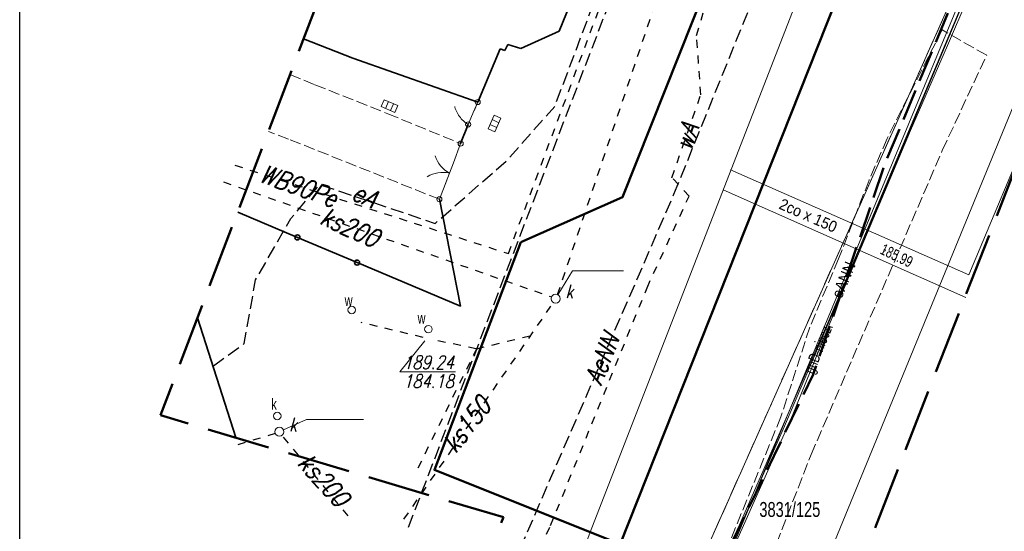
# Model space of a CAD drawing. Extents: x 6515354 to 6515523, y 5549407 to 5549617.
# Tile 2 of 13: x 6515354 to 6515419, y 5549454 to 5549488. Entities that reach past the tile are written whole.
import ezdxf
from ezdxf.enums import TextEntityAlignment as Align

# ---------------------------------------------------------------- set-up
doc = ezdxf.new("R2010")
doc.units = 0
doc.header["$LTSCALE"] = 0.5
for name, pattern in [('1_BUBZ02', [2.45, 1.75, -0.7]), ('2_OTKJ', [2, 1.5, -0.5]), ('2_OTKU', [2, 1.5, -0.5]), ('2_OTOB', [2, 1, -1]), ('2_OTOF', [0]), ('2_OTOO', [0]), ('3_EGBU_A', [0]), ('4_EGBB01', [0]), ('5_SUGP', [0]), ('GDE', [0]), ('GUK', [2.8, 2.1, -0.7]), ('GUZ', [1.4, 0.7, -0.7])]:
    doc.linetypes.add(name, pattern=pattern)
doc.layers.get('0').update_dxf_attribs({"color": 251})
for name, color, linetype in [('1 kanalizacja sanitarna', 32, 'Continuous'), ('1 sieć elektryczna', 240, 'Continuous'), ('1 sieć telekomunikacyjna', 30, 'Continuous'), ('1 sieć wodociągowa', 160, 'Continuous')]:
    doc.layers.add(name, color=color, linetype=linetype)
for name, color, linetype, lineweight in [('1 zakres', 6, 'GUK', 50), ('1plan', 234, 'GUK', 50), ('Dzialki', 251, 'GDE', 18), ('EGBB_L_0', 251, '4_EGBB01', 35), ('Kontury', 90, 'GUK', 18), ('MP_LINIE_REGULAC', 250, 'Continuous', 5), ('Numery_dzialek', 251, 'Continuous', 18), ('OTK_L_0', 251, '2_OTKJ', 18), ('OTK_L_4', 251, '2_OTKU', 18), ('OTO_L_0', 251, '2_OTOO', 35), ('OTO_L_1', 251, '2_OTOB', 18), ('OTO_L_2', 251, '2_OTOF', 18), ('SUCR_T_0', 200, 'Continuous', 18), ('SUGP_E_T_0_a', 52, 'Continuous', 0), ('SUGP_L_0_a', 52, '5_SUGP', 18), ('SUK_T_1', 34, 'Continuous', 18), ('SUP_E_T_1', 251, 'Continuous', 0), ('SUP_T_4', 251, 'Continuous', 18), ('UKKOA', 219, 'Continuous', 20), ('UKKOBG', 219, 'Continuous', 20), ('UKKPA', 251, 'Continuous', 20), ('UWWOB', 219, 'Continuous', 18), ('UWWOBD', 219, 'Continuous', 18), ('UWWOBG', 219, 'Continuous', 18)]:
    doc.layers.add(name, color=color, linetype=linetype, lineweight=lineweight)
for name, color, linetype, lineweight, true_color in [('OTB', 7, 'Continuous', 20, 0x000000), ('SUC', 7, 'Continuous', 20, 0xd200d2), ('SUC_O', 7, 'Continuous', 20, 0xd200d2), ('SUE', 7, 'Continuous', 20, 0x803300), ('SUE_O', 7, 'Continuous', 20, 0x803300), ('SUG', 7, 'Continuous', 20, 0xbfbf00)]:
    doc.layers.add(name, color=color, linetype=linetype, lineweight=lineweight, true_color=true_color)
doc.styles.add('GESUT', font='arial.ttf', dxfattribs={"width": 0.9})
doc.styles.get("Standard").update_dxf_attribs({"font": 'arial.ttf', "width": 0.9})
doc.styles.add('TDM', font='SIMPLEX', dxfattribs={"width": 0.8, "oblique": 15.00003, "height": 1.8})
doc.styles.add('UZBROJENIE', font='SIMPLEX', dxfattribs={"width": 0.8, "oblique": 15.00003, "height": 1.5})
doc.linetypes.add('MPSTO', pattern='A,5,[38,msgB.shx,S=0.1,R=180,X=0,Y=0],5', length=10)

# ---------------------------------------------------------------- blocks, each defined once
blk = doc.blocks.new('4_SUPS')
at = {"linetype": 'Continuous'}
blk.add_circle((0, 0), 0.0625, dxfattribs=at)
blk = doc.blocks.new('4_SUKK')
at = {"linetype": 'Continuous'}
for p, q in [((-0.5, -0.25), (-0.5, 0.25)), ((-0.5, 0.25), (0.5, 0.25)), ((-0.175, 0.25), (-0.175, -0.25)), ((0.175, 0.25), (0.175, -0.25)), ((0.5, 0.25), (0.5, -0.25)), ((0.5, -0.25), (-0.5, -0.25))]:
    blk.add_line(p, q, dxfattribs=at)
blk = doc.blocks.new('4_SUPW')
at = {"linetype": 'Continuous'}
blk.add_circle((0, 0), 0.25, dxfattribs=at)
blk = doc.blocks.new('WLZk')
at = {"layer": 'UKKPA'}
blk.add_circle((0, 0, 0.5), 0.6, dxfattribs=at)
at = {"layer": 'UKKOA', "style": 'UZBROJENIE', "oblique": 15, "width": 0.8}
blk.add_attdef('ULO', (1.29, 0.05), '', height=1.8, dxfattribs=at)
blk = doc.blocks.new('UJOw')
at = {"layer": 'UWWOBD', "style": 'UZBROJENIE', "oblique": 15, "width": 0.8}
blk.add_attdef('UHO', text='', height=1.8, dxfattribs=at).set_placement((0, -0.36), align=Align.TOP_CENTER)
at = {"layer": 'UWWOBG', "style": 'UZBROJENIE', "oblique": 15, "width": 0.8}
blk.add_attdef('UJO', text='', height=1.8, dxfattribs=at).set_placement((0, 0.36), align=Align.CENTER)

msp = doc.modelspace()

# ---------------------------------------------------------------- linework, layer by layer
msp.add_lwpolyline([(6515353.571, 5549407.338), (6515353.571, 5549617.338), (6515502.071, 5549617.338), (6515502.071, 5549407.338)], close=True)
at = {"layer": '1 kanalizacja sanitarna', "linetype": 'GUZ', "ltscale": 1.5}
for points in [[(6515389.563, 5549470.08), (6515398.992, 5549498.133)], [(6515367.215, 5549477.619), (6515389.161, 5549469.921)], [(6515379.282, 5549455.049), (6515389.29, 5549469.546)], [(6515370.675, 5549460.786), (6515368.112, 5549460.014)], [(6515375.548, 5549455.27), (6515371.132, 5549460.663)]]:
    msp.add_lwpolyline(points, dxfattribs=at)
at = {"layer": '1 sieć elektryczna', "linetype": '1_BUBZ02', "flags": 128}
msp.add_lwpolyline([(6515366.53, 5549465.31), (6515368.592, 5549466.803), (6515369.36, 5549471.067), (6515371.72, 5549475.159), (6515373.645, 5549477.437), (6515381.374, 5549474.845), (6515386.186, 5549479.065), (6515389.378, 5549482.665), (6515393.454, 5549493.478), (6515398.09, 5549505.259), (6515405.268, 5549524.154), (6515408.531, 5549533.117), (6515412.204, 5549531.903), (6515412.436, 5549531.201), (6515408.399, 5549520.841), (6515404.535, 5549510.842), (6515401.424, 5549502.617)], dxfattribs=at)
at = {"layer": '1 sieć elektryczna', "linetype": '1_BUBZ02'}
msp.add_lwpolyline([(6515385.761, 5549451.894), (6515387.062, 5549453.085), (6515397.351, 5549476.788), (6515403.616, 5549492.207)], dxfattribs=at)
at = {"layer": '1 sieć telekomunikacyjna', "linetype": '1_BUBZ02'}
msp.add_lwpolyline([(6515393.476, 5549490.783), (6515379.546, 5549454.443)], dxfattribs=at)
at = {"layer": '1 sieć wodociągowa', "linetype": 'GUZ', "ltscale": 1.5}
for points in [[(6515367.977, 5549478.732), (6515386.271, 5549472.822), (6515395.798, 5549498.49), (6515405.119, 5549523.004), (6515410.303, 5549537.789), (6515423.443, 5549544.46), (6515423.344, 5549545.424)], [(6515386.953, 5549451.68), (6515388.365, 5549453.107), (6515389.099, 5549454.634), (6515395.553, 5549470.535), (6515398.366, 5549476.666), (6515397.215, 5549477.9), (6515399.151, 5549483.452), (6515398.871, 5549487.421), (6515399.741, 5549490.393), (6515398.514, 5549492.102), (6515402.9, 5549503.238)], [(6515380.243, 5549458.495), (6515384.152, 5549466.458), (6515387.782, 5549467.339)]]:
    msp.add_lwpolyline(points, dxfattribs=at)
at = {"layer": '1 sieć wodociągowa', "color": 5, "linetype": 'GUZ', "ltscale": 1.5}
for points in [[(6515380.568, 5549467.21), (6515376.427, 5549468.211)], [(6515384.127, 5549466.452), (6515381.139, 5549467.079)]]:
    msp.add_lwpolyline(points, dxfattribs=at)
at = {"layer": '1 zakres', "ltscale": 4, "flags": 128}
msp.add_lwpolyline([(6515422.51, 5549484.47), (6515407.05, 5549444.81), (6515385.37, 5549453.69), (6515385.94, 5549455.19), (6515362.99, 5549462.01), (6515381.7, 5549511.18), (6515382.23, 5549516.3), (6515395.41, 5549561.12, -0.149414), (6515398.37, 5549566.21), (6515406.55, 5549591.11), (6515448.93, 5549574.11), (6515441.89, 5549550.88, -0.184778), (6515441.25, 5549544.61), (6515437.64, 5549534.29), (6515468.06, 5549521.74, -0.415174), (6515476.19, 5549502.1), (6515467.6, 5549481.49, -0.418498), (6515447.78, 5549473.5), (6515422.51, 5549484.47)], format="xyb", dxfattribs=at)
at = {"layer": '1plan', "ltscale": 2, "flags": 128}
msp.add_lwpolyline([(6515444.95, 5549560.978), (6515443.094, 5549562.573), (6515426.472, 5549518.622), (6515425.408, 5549512.095), (6515411.489, 5549478.876), (6515406.675, 5549464.727), (6515399.528, 5549450), (6515398.265, 5549448.352)], dxfattribs=at)
at = {"layer": 'Dzialki'}
for p, q in [((6515440.711, 5549533.023), (6515404.879, 5549445.699)), ((6515397.74, 5549449.03), (6515417.36, 5549493.03))]:
    msp.add_line(p, q, dxfattribs=at)
at = {"layer": 'EGBB_L_0', "linetype": '3_EGBU_A'}
for p, q in [((6515389.68, 5549487.69), (6515390.7, 5549490.25)), ((6515387.1, 5549486.54), (6515389.68, 5549487.69)), ((6515372.571, 5549487.19), (6515375.871, 5549485.895)), ((6515384.22, 5549482.96), (6515385.72, 5549486.51)), ((6515385.72, 5549486.51), (6515386.04, 5549486.4)), ((6515386.04, 5549486.4), (6515386.23, 5549486.81)), ((6515386.23, 5549486.81), (6515387.1, 5549486.54)), ((6515375.871, 5549485.895), (6515384.22, 5549482.96)), ((6515368.034, 5549460.511), (6515365.469, 5549468.524))]:
    msp.add_line(p, q, dxfattribs=at)
at = {"layer": 'Kontury'}
msp.add_line((6515397.74, 5549449.03), (6515417.36, 5549493.03), dxfattribs=at)
at = {"layer": 'MP_LINIE_REGULAC', "color": 234, "linetype": 'MPSTO', "lineweight": 18, "flags": 128}
msp.add_lwpolyline([(6515403.226, 5549580.904), (6515423.62, 5549571.341), (6515437.655, 5549564.922), (6515432.229, 5549550.157), (6515429.644, 5549551.035), (6515417.852, 5549521.214), (6515405.395, 5549489.279), (6515391.753, 5549454.178), (6515390.723, 5549451.447)], dxfattribs=at)
at = {"layer": 'OTB', "color": 18, "linetype": 'Continuous', "lineweight": 50, "true_color": 0x000000}
msp.add_lwpolyline([(6515387.1, 5549473.59), (6515393.92, 5549476.59), (6515415.57, 5549531.01), (6515423.33, 5549527.93), (6515417.85, 5549514.04), (6515410.58, 5549495.75), (6515393.75, 5549453.38), (6515381.32, 5549458.35)], close=True, dxfattribs=at)
at = {"layer": 'OTK_L_0', "linetype": '2_OTKJ'}
for p, q in [((6515415.3, 5549487.78), (6515411.62, 5549480.52)), ((6515418.28, 5549486.09), (6515415.3, 5549487.78)), ((6515415.31, 5549479.72), (6515418.28, 5549486.09)), ((6515411.62, 5549480.52), (6515410.41, 5549477.73)), ((6515406.53, 5549459.38), (6515415.31, 5549479.72)), ((6515410.41, 5549477.73), (6515408.37, 5549472.48)), ((6515408.37, 5549472.48), (6515406.44, 5549467.89)), ((6515406.44, 5549467.89), (6515404.51, 5549461.91)), ((6515404.51, 5549461.91), (6515400.42, 5549451.91)), ((6515403.48, 5549451.55), (6515406.53, 5549459.38))]:
    msp.add_line(p, q, dxfattribs=at)
at = {"layer": 'OTK_L_4', "linetype": '2_OTKU'}
for p, q in [((6515375.871, 5549485.895), (6515372.571, 5549487.19)), ((6515384.22, 5549482.96), (6515375.871, 5549485.895)), ((6515371.659, 5549484.791), (6515373.33, 5549484.12)), ((6515373.33, 5549484.12), (6515378.2, 5549482.18)), ((6515383.58, 5549481.46), (6515384.22, 5549482.96)), ((6515378.2, 5549482.18), (6515383.08, 5549480.18)), ((6515371.56, 5549480.48), (6515370.213, 5549480.992)), ((6515383.08, 5549480.18), (6515383.58, 5549481.46)), ((6515381.66, 5549476.46), (6515371.56, 5549480.48)), ((6515383.06, 5549469.3), (6515381.66, 5549476.46)), ((6515368.159, 5549475.595), (6515383.06, 5549469.3))]:
    msp.add_line(p, q, dxfattribs=at)
at = {"layer": 'OTO_L_0'}
for p, q in [((6515383.58, 5549481.46), (6515383.08, 5549480.18)), ((6515381.66, 5549476.46), (6515383.06, 5549469.3)), ((6515372.155, 5549473.907), (6515368.159, 5549475.595)), ((6515376.151, 5549472.219), (6515372.155, 5549473.907)), ((6515383.06, 5549469.3), (6515376.151, 5549472.219))]:
    msp.add_line(p, q, dxfattribs=at)
for centre in [(6515372.155, 5549473.907), (6515376.151, 5549472.219)]:
    msp.add_circle(centre, 0.17, dxfattribs=at)
at = {"layer": 'OTO_L_1', "linetype": 'ByBlock'}
for p, q in [((6515382.593, 5549478.904), (6515383.08, 5549480.18)), ((6515382.058, 5549477.503), (6515382.593, 5549478.904)), ((6515381.66, 5549476.46), (6515382.147, 5549477.736))]:
    msp.add_line(p, q, dxfattribs=at)
for centre in [(6515383.08, 5549480.18), (6515381.66, 5549476.46)]:
    msp.add_circle(centre, 0.17, dxfattribs=at)
for centre, start, end in [((6515383.29, 5549479.955), 197.0883, 241.16267), ((6515381.877, 5549476.254), 77.05158, 121.12595)]:
    msp.add_arc(centre, 2, start, end, dxfattribs=at)
at = {"layer": 'OTO_L_2'}
for p, q in [((6515383.926, 5549482.27), (6515384.22, 5549482.96)), ((6515382.685, 5549482.625), (6515382.679, 5549482.66)), ((6515382.718, 5549482.524), (6515382.685, 5549482.625)), ((6515382.755, 5549482.432), (6515382.718, 5549482.524)), ((6515382.792, 5549482.34), (6515382.755, 5549482.432)), ((6515382.842, 5549482.253), (6515382.792, 5549482.34)), ((6515382.883, 5549482.171), (6515382.842, 5549482.253)), ((6515383.864, 5549482.126), (6515383.926, 5549482.27)), ((6515382.942, 5549482.08), (6515382.883, 5549482.171)), ((6515382.992, 5549481.993), (6515382.942, 5549482.08)), ((6515383.059, 5549481.921), (6515382.992, 5549481.993)), ((6515383.122, 5549481.84), (6515383.059, 5549481.921)), ((6515383.19, 5549481.768), (6515383.122, 5549481.84)), ((6515383.261, 5549481.705), (6515383.19, 5549481.768)), ((6515383.337, 5549481.629), (6515383.261, 5549481.705)), ((6515383.412, 5549481.575), (6515383.337, 5549481.629)), ((6515383.496, 5549481.518), (6515383.412, 5549481.575)), ((6515383.58, 5549481.46), (6515383.874, 5549482.15)), ((6515383.58, 5549481.46), (6515383.496, 5549481.518))]:
    msp.add_line(p, q, dxfattribs=at)
for centre in [(6515384.22, 5549482.96), (6515383.58, 5549481.46)]:
    msp.add_circle(centre, 0.17, dxfattribs=at)
at = {"layer": 'SUC', "color": 212, "linetype": 'Continuous', "lineweight": 18, "true_color": 0xd200d2, "flags": 128}
for points in [[(6515401.143, 5549478.421), (6515417.087, 5549471.395), (6515421.533, 5549481.962)], [(6515400.635, 5549477.093), (6515416.875, 5549469.892)]]:
    msp.add_lwpolyline(points, dxfattribs=at)
at = {"layer": 'SUE', "color": 1, "lineweight": 18, "true_color": 0xff0000, "flags": 128}
msp.add_lwpolyline([(6515445.612, 5549563.472), (6515443.119, 5549558.529), (6515426.855, 5549517.709), (6515425.315, 5549510.984), (6515399.765, 5549449.567), (6515398.57, 5549448.283)], dxfattribs=at)
at = {"layer": 'SUG', "color": 52, "linetype": 'Continuous', "lineweight": 18, "true_color": 0xbfbf00, "flags": 128}
for points in [[(6515439.585, 5549554.991), (6515439.789, 5549549.304), (6515427.498, 5549516.309), (6515424.164, 5549507.521), (6515416.283, 5549488.666), (6515407.718, 5549468.349), (6515401.118, 5549453.254), (6515399.738, 5549450.605), (6515397.987, 5549448.522)], [(6515441.89, 5549550.88), (6515438.805, 5549543.375), (6515434.519, 5549533.18), (6515430.903, 5549524.238), (6515426.261, 5549512.672), (6515423.411, 5549505.431), (6515416.731, 5549489.637), (6515409.723, 5549472.939), (6515404.756, 5549461.288), (6515401.23, 5549453.272), (6515400.184, 5549450.997), (6515398.066, 5549448.49)]]:
    msp.add_lwpolyline(points, dxfattribs=at)
at = {"layer": 'SUGP_L_0_a', "linetype": '5_SUGP'}
for p, q in [((6515415.66, 5549486.75), (6515422.92, 5549503.57)), ((6515413.19, 5549481.05), (6515415.66, 5549486.75)), ((6515408.92, 5549470.95), (6515413.19, 5549481.05)), ((6515405.26, 5549461.95), (6515408.92, 5549470.95)), ((6515400.34, 5549450.91), (6515405.26, 5549461.95))]:
    msp.add_line(p, q, dxfattribs=at)
at = {"layer": 'UKKOBG', "linetype": 'Continuous', "ltscale": 0.1}
for points in [[(6515389.593, 5549470.064), (6515390.56, 5549471.674), (6515393.973, 5549471.674)], [(6515371.224, 5549461.028), (6515372.762, 5549461.733), (6515376.586, 5549461.733)]]:
    msp.add_lwpolyline(points, dxfattribs=at)
at = {"layer": 'UWWOBG', "linetype": 'Continuous', "ltscale": 0.1}
msp.add_lwpolyline([(6515380.679, 5549466.976), (6515379.007, 5549464.914), (6515382.739, 5549464.914)], dxfattribs=at)

# ---------------------------------------------------------------- block references
at = {"layer": 'SUCR_T_0'}
msp.add_blockref('4_SUPS', (6515411.453, 5549473.044), dxfattribs=at)
at = {"layer": 'SUK_T_1'}
for p, rotation in [((6515378.32, 5549482.69), 336.6572667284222), ((6515385.34, 5549481.52), 66.23438342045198)]:
    msp.add_blockref('4_SUKK', p, dxfattribs=dict(at, rotation=rotation))
at = {"layer": 'SUP_T_4'}
for p in [(6515375.79, 5549469.05), (6515375.79, 5549469.05), (6515380.92, 5549467.77), (6515380.92, 5549467.77), (6515370.81, 5549461.96), (6515370.81, 5549461.96)]:
    msp.add_blockref('4_SUPW', p, dxfattribs=at)
at = {"layer": 'UKKPA', "ltscale": 0.1, "xscale": 0.5, "yscale": 0.5, "zscale": 0.5}
for p in [(6515389.438, 5549469.807, 0.5), (6515370.952, 5549460.903, 0.5)]:
    msp.add_blockref('WLZk', p, dxfattribs=at).add_auto_attribs({'ULO': 'k'})
at = {"layer": 'UWWOB', "linetype": 'Continuous', "ltscale": 0.1, "xscale": 0.5, "yscale": 0.5, "zscale": 0.5}
msp.add_blockref('UJOw', (6515380.919, 5549464.914), dxfattribs=at).add_auto_attribs({'UJO': '189.24', 'UHO': '184.18'})

# ---------------------------------------------------------------- texts
at = {"layer": '1 kanalizacja sanitarna', "ltscale": 0.1, "style": 'TDM', "oblique": 15.00003, "width": 0.8}
for s, rotation, p in [('ks200', 335.86554, (6515375.666, 5549474.594)), ('ks150', 52.41704, (6515383.484, 5549461.375)), ('ks200', 312.45104, (6515373.904, 5549457.681))]:
    msp.add_text(s, height=1.25, rotation=rotation, dxfattribs=at).set_placement(p, align=Align.MIDDLE)
at = {"layer": '1 sieć elektryczna', "ltscale": 0.1, "style": 'TDM', "oblique": 15.00003, "width": 0.8}
for s, rotation, p in [('eA', 334.22433, (6515376.652, 5549476.734)), ('AeNN', 68.85265, (6515392.533, 5549465.776))]:
    msp.add_text(s, height=1.25, rotation=rotation, dxfattribs=at).set_placement(p, align=Align.MIDDLE)
at = {"layer": '1 sieć wodociągowa', "ltscale": 0.1, "style": 'TDM', "oblique": 15.00003, "width": 0.8}
for s, rotation, p in [('wA', 70.5506, (6515398.188, 5549480.669)), ('WB90Pe', 340.5135, (6515372.225, 5549477.36))]:
    msp.add_text(s, height=1.25, rotation=rotation, dxfattribs=at).set_placement(p, align=Align.MIDDLE)
at = {"layer": 'Numery_dzialek', "width": 0.7}
msp.add_text('3831/125', height=1, dxfattribs=at).set_placement((6515405.107, 5549455.726), align=Align.MIDDLE)
at = {"layer": 'SUC_O', "color": 212, "true_color": 0xd200d2, "insert": (6515406.337, 5549475.367, 0.5), "char_height": 0.75, "attachment_point": 5, "rotation": 336.21953, "style": 'GESUT'}
msp.add_mtext('2co x 150', dxfattribs=at)
at = {"layer": 'SUCR_T_0', "lineweight": 9, "width": 0.7}
msp.add_text('185.99', height=0.75, rotation=334.3684, dxfattribs=at).set_placement((6515411.248, 5549473.177), align=Align.MIDDLE_LEFT)
at = {"layer": 'SUE_O', "color": 1, "true_color": 0xff0000, "insert": (6515408.707, 5549471.061, 0.5), "char_height": 0.75, "attachment_point": 5, "rotation": 67.4125, "style": 'GESUT'}
msp.add_mtext('eANN', dxfattribs=at)
at = {"layer": 'SUGP_E_T_0_a', "lineweight": 9, "width": 0.7}
msp.add_text('gnD-niecz.', height=0.75, rotation=67.87005, dxfattribs=at).set_placement((6515407.09, 5549466.45), align=Align.MIDDLE)
at = {"layer": 'SUP_E_T_1', "lineweight": 9, "width": 0.7}
for s, p in [('w', (6515375.317, 5549469.32)), ('w', (6515380.198, 5549468.141)), ('w', (6515380.198, 5549468.141)), ('k', (6515370.408, 5549462.382))]:
    msp.add_text(s, height=0.75, dxfattribs=at).set_placement(p)

doc.saveas('drawing.dxf')
